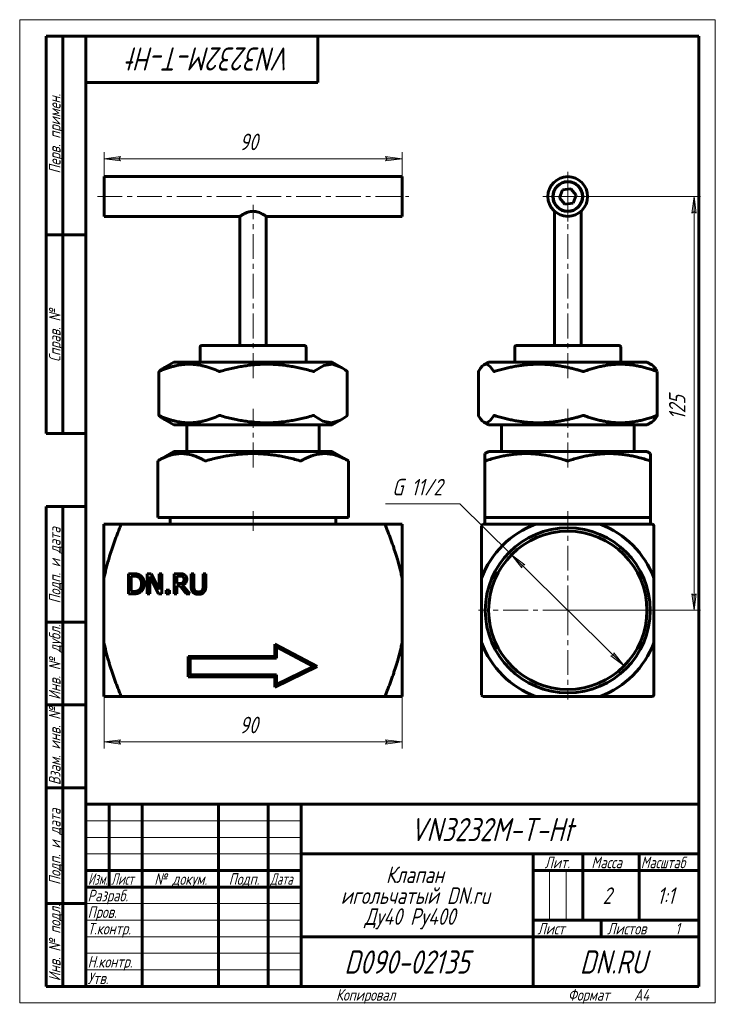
# Model space of a CAD drawing. Header units: millimetres. Extents: x 0 to 210, y 0 to 297.
import ezdxf

# ---------------------------------------------------------------- set-up
doc = ezdxf.new("R2010")
doc.units = ezdxf.units.MM
for name, pattern in [('K5LT_AXLED', [12, 7.5, -1.5, 1.5, -1.5]), ('K5LT_BASIC', [0]), ('K5LT_THIN', [0])]:
    doc.linetypes.add(name, pattern=pattern)
doc.layers.add('Системный слой', color=7, linetype='Continuous')
doc.layers.add('Системный слой (1)', color=251, linetype='Continuous', true_color=0x6c6c6c)
doc.styles.add('KDIMTEXTSTYLE', font='GOST_AU.SHX', dxfattribs={"width": 0.96, "oblique": 15, "height": 5})
doc.styles.add('KTEXTSTYLE', font='GOST_AU.SHX', dxfattribs={"width": 0.96, "height": 5})
doc.dimstyles.new('KDIMSTYLE (1.00)', dxfattribs={"dimtxt": 5, "dimasz": 1, "dimexe": 2, "dimexo": 0, "dimgap": 1, "dimtad": 1, "dimtxsty": 'KDIMTEXTSTYLE', "dimsah": 1, "dimcen": 0, "dimdle": 1, "dimadec": 0, "dimazin": 0, "dimtfac": 0.667, "dimtmove": 0, "dimatfit": 3, "dimfxl": 1, "dimtvp": 1, "dimtolj": 1, "dimtzin": 0, "dimarcsym": 0})

# ---------------------------------------------------------------- blocks, each defined once
blk = doc.blocks.new('U0')
at = {"layer": 'Системный слой (1)', "color": 143, "linetype": 'K5LT_BASIC', "lineweight": 60, "true_color": 0x33acca}
for p, q in [((115.45, 249.59), (115.45, 243.59)), ((115.45, 243.59), (115.45, 237.59))]:
    blk.add_line(p, q, dxfattribs=at)
blk = doc.blocks.new('U1')
at = {"layer": 'Системный слой (1)', "color": 143, "linetype": 'K5LT_BASIC', "lineweight": 60, "true_color": 0x33acca}
for p, q in [((25.45, 237.59), (66.45, 237.59)), ((74.45, 237.59), (115.45, 237.59))]:
    blk.add_line(p, q, dxfattribs=at)
blk = doc.blocks.new('U2')
at = {"layer": 'Системный слой (1)', "color": 143, "linetype": 'K5LT_BASIC', "lineweight": 60, "true_color": 0x33acca}
for p, q in [((42.04, 177.42), (42.04, 177.43)), ((42.04, 177.43), (42.05, 177.43)), ((42.05, 177.41), (42.04, 177.42)), ((42.05, 177.43), (42.05, 177.43)), ((42.05, 177.43), (42.05, 177.43)), ((42.05, 177.43), (42.05, 177.43)), ((42.05, 177.43), (42.06, 177.43)), ((42.07, 177.39), (42.05, 177.41)), ((42.05, 177.41), (42.05, 177.41)), ((42.05, 177.41), (42.05, 177.41)), ((42.05, 177.41), (42.05, 177.41)), ((42.05, 177.41), (42.05, 177.41)), ((42.05, 177.41), (42.05, 177.41)), ((42.06, 177.43), (42.07, 177.43)), ((42.07, 177.43), (42.11, 177.41)), ((42.11, 177.41), (42.12, 177.41)), ((42.12, 177.41), (42.12, 177.41)), ((42.12, 177.41), (42.12, 177.41)), ((42.12, 177.41), (42.13, 177.4)), ((42.13, 177.4), (42.14, 177.4)), ((42.14, 177.4), (42.15, 177.39))]:
    blk.add_line(p, q, dxfattribs=at)
blk = doc.blocks.new('U3')
at = {"layer": 'Системный слой (1)', "color": 143, "linetype": 'K5LT_BASIC', "lineweight": 60, "true_color": 0x33acca}
for p, q in [((25.45, 243.59), (25.45, 249.59)), ((25.45, 237.59), (25.45, 243.59))]:
    blk.add_line(p, q, dxfattribs=at)
blk = doc.blocks.new('U4')
at = {"layer": 'Системный слой (1)', "color": 143, "linetype": 'K5LT_BASIC', "lineweight": 60, "true_color": 0x33acca}
for p, q in [((88.9, 190.79), (88.88, 190.78)), ((91.82, 192.55), (88.9, 190.79)), ((94.45, 192.9), (91.82, 192.55)), ((97.15, 191.95), (94.45, 192.9)), ((97.69, 191.62), (97.15, 191.95)), ((98.24, 191.23), (97.69, 191.62)), ((98.82, 190.78), (98.24, 191.23))]:
    blk.add_line(p, q, dxfattribs=at)
blk = doc.blocks.new('U5')
at = {"layer": 'Системный слой (1)', "color": 143, "linetype": 'K5LT_BASIC', "lineweight": 60, "true_color": 0x33acca}
for p, q in [((42.04, 190.76), (42.05, 190.77)), ((42.04, 190.75), (42.04, 190.76)), ((42.05, 190.75), (42.04, 190.75)), ((42.04, 190.75), (42.04, 190.75)), ((42.04, 190.75), (42.04, 190.75)), ((42.04, 190.75), (42.04, 190.75)), ((42.05, 190.77), (42.05, 190.77)), ((42.05, 190.77), (42.06, 190.77)), ((42.08, 190.75), (42.05, 190.75)), ((42.05, 190.75), (42.05, 190.75)), ((42.05, 190.75), (42.05, 190.75)), ((42.06, 190.77), (42.07, 190.78)), ((42.06, 190.77), (42.06, 190.77)), ((42.06, 190.77), (42.06, 190.77)), ((42.07, 190.78), (42.07, 190.78)), ((42.1, 190.76), (42.08, 190.75)), ((42.11, 190.76), (42.1, 190.76)), ((42.12, 190.77), (42.11, 190.77)), ((42.11, 190.77), (42.11, 190.76)), ((42.15, 190.78), (42.12, 190.77)), ((42.12, 190.77), (42.12, 190.77))]:
    blk.add_line(p, q, dxfattribs=at)
blk = doc.blocks.new('U6')
at = {"layer": 'Системный слой (1)', "color": 143, "linetype": 'K5LT_BASIC', "lineweight": 60, "true_color": 0x33acca}
for p, q in [((88.88, 177.39), (91.49, 175.76)), ((91.49, 175.76), (94.13, 175.25)), ((94.13, 175.25), (96.82, 176.04)), ((96.82, 176.04), (97.15, 176.23)), ((97.15, 176.23), (97.69, 176.56)), ((97.69, 176.56), (98.24, 176.95)), ((98.24, 176.95), (98.82, 177.39))]:
    blk.add_line(p, q, dxfattribs=at)
blk = doc.blocks.new('D0')
at = {"layer": 'Системный слой (1)'}
for points in [[(29.95, 254.99), (30.45, 255.65), (25.45, 254.99), (30.45, 254.33)], [(115.45, 254.99), (110.45, 255.65), (110.95, 254.99), (110.45, 254.33)]]:
    blk.add_hatch(color=7, dxfattribs=at).paths.add_polyline_path(points)
at = {"layer": 'Системный слой (1)', "color": 7, "linetype": 'K5LT_THIN', "lineweight": 18, "true_color": 0xffffff}
for p, q in [((25.45, 244.59), (25.45, 256.99)), ((115.45, 244.59), (115.45, 256.99)), ((25.45, 254.99), (30.45, 255.65)), ((30.45, 254.33), (25.45, 254.99)), ((30.45, 255.65), (29.95, 254.99)), ((29.95, 254.99), (30.45, 254.33)), ((110.95, 254.99), (110.45, 255.65)), ((110.45, 255.65), (115.45, 254.99)), ((115.45, 254.99), (110.45, 254.33)), ((110.45, 254.33), (110.95, 254.99))]:
    blk.add_line(p, q, dxfattribs=at)
blk.add_wipeout([(66.36, 255.99), (66.36, 263.37), (74.21, 263.37), (74.21, 255.99)]).dxf.layer = 'Системный слой (1)'
blk.add_line((25.45, 254.99), (115.45, 254.99), dxfattribs=at)
at = {"layer": 'Системный слой (1)', "color": 7, "insert": (66.36, 262.58), "char_height": 5, "attachment_point": 1, "style": 'KTEXTSTYLE'}
blk.add_mtext('\\H5.0;\\W1.000;\\Q15;\\Q15;\\W0.965;90', dxfattribs=at)
blk = doc.blocks.new('KDIMARROW_01')
at = {"layer": 'Системный слой'}
blk.add_hatch(color=0, dxfattribs=at).paths.add_polyline_path([(0, 0), (-5, 0.66), (-4.5, 0), (-5, -0.66)])
at = {"layer": 'Системный слой', "color": 0, "linetype": 'K5LT_THIN', "lineweight": 18}
for p, q in [((-4.5, 0), (-5, 0.66)), ((-5, 0.66), (0, 0)), ((0, 0), (-5, -0.66)), ((-5, -0.66), (-4.5, 0))]:
    blk.add_line(p, q, dxfattribs=at)
at = {"layer": 'Системный слой (1)', "color": 0, "linetype": 'K5LT_THIN', "lineweight": 18}
blk.add_line((165.47, 118.59), (164.47, 118.59), dxfattribs=at)
blk = doc.blocks.new('D1')
at = {"layer": 'Системный слой (1)'}
for points in [[(25.45, 78.87), (30.45, 79.52), (29.95, 78.87), (30.45, 78.21)], [(110.45, 78.21), (115.45, 78.87), (110.45, 79.52), (110.95, 78.87)]]:
    blk.add_hatch(color=7, dxfattribs=at).paths.add_polyline_path(points)
at = {"layer": 'Системный слой (1)', "color": 7, "linetype": 'K5LT_THIN', "lineweight": 18, "true_color": 0xffffff}
for p, q in [((25.45, 92.59), (25.45, 76.87)), ((115.45, 92.59), (115.45, 76.87)), ((25.45, 78.87), (30.45, 79.52)), ((30.45, 78.21), (25.45, 78.87)), ((30.45, 79.52), (29.95, 78.87)), ((29.95, 78.87), (30.45, 78.21)), ((110.95, 78.87), (110.45, 79.52)), ((110.45, 79.52), (115.45, 78.87)), ((115.45, 78.87), (110.45, 78.21)), ((110.45, 78.21), (110.95, 78.87))]:
    blk.add_line(p, q, dxfattribs=at)
blk.add_wipeout([(66.36, 79.87), (66.36, 87.25), (74.21, 87.25), (74.21, 79.87)]).dxf.layer = 'Системный слой (1)'
blk.add_line((25.45, 78.87), (115.45, 78.87), dxfattribs=at)
at = {"layer": 'Системный слой (1)', "color": 7, "insert": (66.36, 86.45), "char_height": 5, "attachment_point": 1, "style": 'KTEXTSTYLE'}
blk.add_mtext('\\H5.0;\\W1.000;\\Q15;\\Q15;\\W0.965;90', dxfattribs=at)
blk = doc.blocks.new('U7')
at = {"layer": 'Системный слой (1)', "color": 143, "linetype": 'K5LT_BASIC', "lineweight": 60, "true_color": 0x33acca}
for p, q in [((192.28, 190.78), (192.27, 190.78)), ((192.3, 190.77), (192.28, 190.78)), ((192.31, 190.77), (192.3, 190.77)), ((192.36, 190.76), (192.31, 190.77)), ((192.31, 190.77), (192.31, 190.77)), ((192.31, 190.77), (192.31, 190.77)), ((192.4, 190.75), (192.36, 190.76)), ((192.41, 190.75), (192.4, 190.75)), ((192.42, 190.75), (192.41, 190.75)), ((192.43, 190.75), (192.42, 190.75)), ((192.42, 190.75), (192.42, 190.75)), ((192.42, 190.75), (192.42, 190.75)), ((192.45, 190.76), (192.43, 190.75)), ((192.45, 190.78), (192.45, 190.78)), ((192.45, 190.78), (192.45, 190.77)), ((192.45, 190.77), (192.45, 190.77)), ((192.45, 190.77), (192.45, 190.77)), ((192.45, 190.77), (192.45, 190.77)), ((192.45, 190.77), (192.45, 190.77)), ((192.45, 190.77), (192.45, 190.77)), ((192.45, 190.77), (192.45, 190.76))]:
    blk.add_line(p, q, dxfattribs=at)
blk = doc.blocks.new('U8')
at = {"layer": 'Системный слой (1)', "color": 143, "linetype": 'K5LT_BASIC', "lineweight": 60, "true_color": 0x33acca}
for p, q in [((141.6, 193.59), (165.47, 193.59)), ((165.47, 193.59), (189.33, 193.59))]:
    blk.add_line(p, q, dxfattribs=at)
blk = doc.blocks.new('U9')
at = {"layer": 'Системный слой (1)', "color": 143, "linetype": 'K5LT_BASIC', "lineweight": 60, "true_color": 0x33acca}
for p, q in [((165.47, 174.59), (141.6, 174.59)), ((189.33, 174.59), (165.47, 174.59))]:
    blk.add_line(p, q, dxfattribs=at)
blk = doc.blocks.new('U10')
at = {"layer": 'Системный слой (1)', "color": 143, "linetype": 'K5LT_BASIC', "lineweight": 60, "true_color": 0x33acca}
for p, q in [((141.6, 166.59), (165.47, 166.59)), ((165.47, 166.59), (189.33, 166.59))]:
    blk.add_line(p, q, dxfattribs=at)
blk = doc.blocks.new('U11')
at = {"layer": 'Системный слой (1)', "color": 143, "linetype": 'K5LT_BASIC', "lineweight": 60, "true_color": 0x33acca}
for p, q in [((138.49, 177.39), (139.07, 176.48)), ((139.07, 176.48), (139.61, 175.84)), ((139.61, 175.84), (140.12, 175.44)), ((141.07, 175.27), (142.04, 175.89)), ((142.04, 175.89), (143.12, 177.39)), ((140.12, 175.44), (141.07, 175.27))]:
    blk.add_line(p, q, dxfattribs=at)
blk = doc.blocks.new('U12')
at = {"layer": 'Системный слой (1)', "color": 143, "linetype": 'K5LT_BASIC', "lineweight": 60, "true_color": 0x33acca}
for p, q in [((139.07, 191.69), (138.49, 190.78)), ((139.61, 192.33), (139.07, 191.69)), ((140.12, 192.74), (139.61, 192.33)), ((141.07, 192.9), (140.12, 192.74)), ((142.04, 192.29), (141.07, 192.9)), ((143.12, 190.78), (142.04, 192.29))]:
    blk.add_line(p, q, dxfattribs=at)
blk = doc.blocks.new('U13')
at = {"layer": 'Системный слой (1)', "color": 143, "linetype": 'K5LT_BASIC', "lineweight": 60, "true_color": 0x33acca}
for p, q in [((192.27, 177.39), (192.32, 177.41)), ((192.32, 177.41), (192.32, 177.41)), ((192.32, 177.41), (192.32, 177.41)), ((192.32, 177.41), (192.33, 177.41)), ((192.33, 177.41), (192.34, 177.42)), ((192.34, 177.42), (192.37, 177.42)), ((192.37, 177.42), (192.41, 177.43)), ((192.41, 177.43), (192.42, 177.43)), ((192.42, 177.43), (192.42, 177.43)), ((192.42, 177.43), (192.43, 177.43)), ((192.43, 177.43), (192.43, 177.43)), ((192.43, 177.43), (192.44, 177.43)), ((192.44, 177.43), (192.45, 177.42)), ((192.45, 177.42), (192.45, 177.41)), ((192.45, 177.41), (192.45, 177.41)), ((192.45, 177.41), (192.45, 177.41)), ((192.45, 177.41), (192.45, 177.41)), ((192.45, 177.41), (192.45, 177.41)), ((192.45, 177.41), (192.45, 177.4)), ((192.45, 177.4), (192.45, 177.4)), ((192.45, 177.4), (192.45, 177.39)), ((192.45, 177.39), (192.45, 177.39))]:
    blk.add_line(p, q, dxfattribs=at)
blk = doc.blocks.new('U14')
at = {"layer": 'Системный слой (1)', "color": 30, "linetype": 'K5LT_AXLED', "lineweight": 18, "true_color": 0xff8000}
for q in [(165.47, 145.49), (138.56, 118.59), (192.37, 118.59), (165.47, 91.69)]:
    blk.add_line((165.47, 118.59), q, dxfattribs=at)
blk = doc.blocks.new('U15')
at = {"layer": 'Системный слой (1)', "color": 30, "linetype": 'K5LT_AXLED', "lineweight": 18, "true_color": 0xff8000}
for q in [(165.47, 251.59), (157.47, 243.59), (173.47, 243.59), (165.47, 235.59)]:
    blk.add_line((165.47, 243.59), q, dxfattribs=at)
blk = doc.blocks.new('D2')
at = {"layer": 'Системный слой (1)'}
for points in [[(204.24, 238.59), (203.58, 243.59), (202.93, 238.59), (203.58, 239.09)], [(203.58, 118.59), (204.24, 123.59), (203.58, 123.09), (202.93, 123.59)]]:
    blk.add_hatch(color=7, dxfattribs=at).paths.add_polyline_path(points)
at = {"layer": 'Системный слой (1)', "color": 7, "linetype": 'K5LT_THIN', "lineweight": 18, "true_color": 0xffffff}
for p, q in [((165.47, 243.59), (205.58, 243.59)), ((202.93, 238.59), (203.58, 243.59)), ((203.58, 243.59), (204.24, 238.59)), ((203.58, 239.09), (202.93, 238.59)), ((204.24, 238.59), (203.58, 239.09)), ((203.58, 118.59), (202.93, 123.59)), ((202.93, 123.59), (203.58, 123.09)), ((203.58, 123.09), (204.24, 123.59)), ((204.24, 123.59), (203.58, 118.59)), ((165.47, 118.59), (205.58, 118.59))]:
    blk.add_line(p, q, dxfattribs=at)
blk.add_wipeout([(202.58, 176.14), (195.2, 176.14), (195.2, 185.64), (202.58, 185.64)]).dxf.layer = 'Системный слой (1)'
blk.add_line((203.58, 118.59), (203.58, 243.59), dxfattribs=at)
at = {"layer": 'Системный слой (1)', "color": 7, "insert": (196, 176.14), "char_height": 5, "attachment_point": 1, "rotation": 90, "style": 'KTEXTSTYLE'}
blk.add_mtext('\\H5.0;\\W1.000;\\Q15;\\Q15;\\W0.965;125', dxfattribs=at)
blk = doc.blocks.new('D3')
at = {"layer": 'Системный слой (1)'}
for points in [[(152.48, 132.34), (148.46, 135.38), (151.55, 131.4), (151.66, 132.22)], [(182.48, 101.8), (179.38, 105.78), (179.27, 104.96), (178.45, 104.84)]]:
    blk.add_hatch(color=7, dxfattribs=at).paths.add_polyline_path(points)
at = {"layer": 'Системный слой (1)', "color": 7, "linetype": 'K5LT_THIN', "lineweight": 18, "true_color": 0xffffff}
for p, q in [((148.46, 135.38), (132.92, 150.71)), ((148.46, 135.38), (152.48, 132.34)), ((151.55, 131.4), (148.46, 135.38)), ((182.48, 101.8), (148.46, 135.38)), ((151.66, 132.22), (151.55, 131.4)), ((152.48, 132.34), (151.66, 132.22)), ((178.45, 104.84), (179.27, 104.96)), ((182.48, 101.8), (178.45, 104.84)), ((179.27, 104.96), (179.38, 105.78)), ((179.38, 105.78), (182.48, 101.8))]:
    blk.add_line(p, q, dxfattribs=at)
blk.add_wipeout([(112.44, 151.71), (112.44, 159.1), (130.19, 159.1), (130.19, 151.71)]).dxf.layer = 'Системный слой (1)'
blk.add_line((132.92, 150.71), (110.44, 150.71), dxfattribs=at)
at = {"layer": 'Системный слой (1)', "color": 7, "insert": (112.44, 158.3), "char_height": 5, "attachment_point": 1, "style": 'KTEXTSTYLE'}
blk.add_mtext('\\H5.0;\\W1.000;\\Q15;\\Q15;\\W0.965;G 11/2', dxfattribs=at)
blk = doc.blocks.new('U16')
at = {"color": 7, "linetype": 'K5LT_THIN', "lineweight": 18, "true_color": 0xffffff}
for p, q in [((0, 0), (0, 297)), ((0, 297), (210, 297)), ((210, 297), (210, 0)), ((20, 55), (85, 55)), ((20, 50), (85, 50)), ((20, 45), (85, 45)), ((159.96, 25), (159.96, 40)), ((164.98, 25), (164.98, 40)), ((20, 30), (85, 30)), ((20, 25), (85, 25)), ((20, 20), (85, 20)), ((20, 15), (85, 15)), ((20, 10), (85, 10)), ((210, 0), (0, 0))]:
    blk.add_line(p, q, dxfattribs=at)
at = {"color": 143, "linetype": 'K5LT_BASIC', "lineweight": 60, "true_color": 0x33acca}
for p, q in [((8, 172), (8, 292)), ((20, 292), (8, 292)), ((13, 172), (13, 292)), ((20, 5), (20, 292)), ((20, 292), (205, 292)), ((90, 292), (90, 278)), ((205, 292), (205, 5)), ((90, 278), (20, 278)), ((20, 232), (8, 232)), ((20, 172), (8, 172)), ((8, 5), (8, 150)), ((20, 150), (8, 150)), ((13, 5), (13, 150)), ((20, 115), (8, 115)), ((20, 90), (8, 90)), ((20, 65), (8, 65)), ((20, 60), (205, 60)), ((20, 5), (20, 60)), ((27, 35), (27, 60)), ((37, 5), (37, 60)), ((60, 5), (60, 60)), ((75, 5), (75, 60)), ((85, 5), (85, 60)), ((85, 45), (205, 45)), ((155, 5), (155, 45)), ((170, 25), (170, 45)), ((187, 25), (187, 45)), ((20, 40), (85, 40)), ((155, 40), (170, 40)), ((170, 40), (205, 40)), ((20, 35), (85, 35)), ((20, 30), (8, 30)), ((155, 25), (205, 25)), ((175.57, 20), (175.57, 25)), ((85, 20), (155, 20)), ((155, 20), (205, 20)), ((20, 5), (8, 5)), ((205, 5), (20, 5))]:
    blk.add_line(p, q, dxfattribs=at)
at = {"color": 7, "attachment_point": 1, "style": 'KTEXTSTYLE'}
for s, insert, char_height, rotation in [('\\H5.0;\\W1.000;\\Q15;\\Q15;\\W0.965;\\H7.00;VN3232M-T-Ht', (82.11, 281.64), 7, 180), ('\\H5.0;\\W1.000;\\Q15;\\Q15;\\W0.965;\\H3.50;Перв. примен.', (8.82, 250.52), 3.5, 90), ('\\H5.0;\\W1.000;\\Q15;\\Q15;\\W0.965;\\H3.50;Справ. №', (8.82, 193.63), 3.5, 90), ('\\H5.0;\\W1.000;\\Q15;\\Q15;\\W0.965;\\H3.50;Подп. и дата', (8.82, 120.66), 3.5, 90), ('\\H5.0;\\W1.000;\\Q15;\\Q15;\\W0.965;\\H3.50;Инв. № дубл.', (8.82, 91.57), 3.5, 90), ('\\H5.0;\\W1.000;\\Q15;\\Q15;\\W0.965;\\H3.50;Взам. инв. №', (8.82, 65.8), 3.5, 90), ('\\H5.0;\\W1.000;\\Q15;\\Q15;\\W0.965;\\H3.50;Подп. и дата', (8.82, 35.66), 3.5, 90), ('\\H5.0;\\W1.000;\\Q15;\\Q15;\\W0.965;\\H3.50;Инв. № подл.', (8.82, 6.57), 3.5, 90)]:
    blk.add_mtext(s, dxfattribs=dict(at, insert=insert, char_height=char_height, rotation=rotation))
for s, insert, char_height in [('\\H5.0;\\W1.000;\\Q15;\\Q15;\\W0.965;\\H7.00;VN3232M-T-Ht', (117.89, 55.86), 7), ('\\H5.0;\\W1.000;\\Q15;\\Q15;\\W0.965;\\H3.50;Лит.', (158.47, 44.18), 3.5), ('\\H5.0;\\W1.000;\\Q15;\\Q15;\\W0.965;\\H3.50;Масса', (172.58, 44.18), 3.5), ('\\H5.0;\\W1.000;\\Q15;\\Q15;\\W0.930;\\H3.50;Масштаб', (187.52, 44.18), 3.5), ('\\H5.0;\\W1.000;\\Q15;\\Q15;\\W0.784;\\H3.50;Изм.', (20.62, 39.18), 3.5), ('\\H5.0;\\W1.000;\\Q15;\\Q15;\\W0.799;\\H3.50;Лист', (27.61, 39.18), 3.5), ('\\H5.0;\\W1.000;\\Q15;\\Q15;\\W0.965;\\H3.50;№ докум.', (40.63, 39.18), 3.5), ('\\H5.0;\\W1.000;\\Q15;\\Q15;\\W0.965;\\H3.50;Подп.', (63.1, 39.18), 3.5), ('\\H5.0;\\W1.000;\\Q15;\\Q15;\\W0.799;\\H3.50;Дата', (75.61, 39.18), 3.5), ('\\H5.0;\\W1.000;\\Q15;\\Q15;\\W0.965;Клапан', (110.56, 41.21), 5), ('\\H5.0;\\W1.000;\\Q15;\\Q15;\\W0.965;\\H3.50;Разраб.', (20.5, 34.18), 3.5), ('\\H5.0;\\W1.000;\\Q15;\\Q15;\\W0.965;игольчатый DN.ru', (96.93, 34.9), 5), ('\\H5.0;\\W1.000;\\Q15;\\Q15;\\W0.965;2', (176, 34.9), 5), ('\\H5.0;\\W1.000;\\Q15;\\Q15;\\W0.965;{\\c16737820;1:1}', (192.44, 34.9), 5), ('\\H5.0;\\W1.000;\\Q15;\\Q15;\\W0.965;\\H3.50;Пров.', (20.5, 29.18), 3.5), ('\\H5.0;\\W1.000;\\Q15;\\Q15;\\W0.965;Ду40 Ру400', (104.07, 28.59), 5), ('\\H5.0;\\W1.000;\\Q15;\\Q15;\\W0.965;\\H3.50;Т.контр.', (20.5, 24.18), 3.5), ('\\H5.0;\\W1.000;\\Q15;\\Q15;\\W0.965;\\H3.50;Лист', (156.32, 24.18), 3.5), ('\\H5.0;\\W1.000;\\Q15;\\Q15;\\W0.965;\\H3.50;Листов', (177.36, 24.18), 3.5), ('\\H5.0;\\W1.000;\\Q15;\\Q15;\\W0.965;\\H3.50;1', (197.91, 24.18), 3.5), ('\\H5.0;\\W1.000;\\Q15;\\Q15;\\W0.965;\\H7.00;D090-02135', (97.98, 15.86), 7), ('\\H5.0;\\W1.000;\\Q15;\\Q15;\\W0.965;\\H7.00;DN.RU', (169.1, 15.86), 7), ('\\H5.0;\\W1.000;\\Q15;\\Q15;\\W0.965;\\H3.50;Н.контр.', (20.5, 14.18), 3.5), ('\\H5.0;\\W1.000;\\Q15;\\Q15;\\W0.965;\\H3.50;Утв.', (20.5, 9.18), 3.5), ('\\H5.0;\\W1.000;\\Q15;\\Q15;\\W0.965;\\H3.50;Копировал', (95.5, 4.18), 3.5), ('\\H5.0;\\W1.000;\\Q15;\\Q15;\\W0.965;\\H3.50;Формат', (165.5, 4.18), 3.5), ('\\H5.0;\\W1.000;\\Q15;\\Q15;\\W0.965;\\H3.50;A4', (185.5, 4.18), 3.5)]:
    blk.add_mtext(s, dxfattribs=dict(at, insert=insert, char_height=char_height))

msp = doc.modelspace()

# ---------------------------------------------------------------- linework, layer by layer
at = {"layer": 'Системный слой (1)', "color": 143, "linetype": 'K5LT_BASIC', "lineweight": 60, "true_color": 0x33acca}
for p, q in [((25.447, 249.589), (115.447, 249.589)), ((162.965, 243.198), (163.877, 245.559)), ((163.877, 245.559), (166.378, 245.949)), ((166.378, 245.949), (167.966, 243.979)), ((167.966, 243.979), (167.054, 241.618)), ((164.553, 241.228), (162.965, 243.198)), ((167.054, 241.618), (164.553, 241.228)), ((161.466, 198.589), (161.466, 239.117)), ((169.466, 198.589), (169.466, 239.117)), ((66.447, 198.589), (66.447, 237.589)), ((74.447, 198.589), (74.447, 237.589)), ((54.447, 193.589), (54.447, 198.089)), ((85.947, 198.589), (54.947, 198.589)), ((86.447, 193.589), (86.447, 198.089)), ((149.466, 193.589), (149.466, 198.089)), ((180.966, 198.589), (149.966, 198.589)), ((181.466, 193.589), (181.466, 198.089)), ((46.58, 193.589), (43.745, 191.952)), ((46.58, 193.589), (94.315, 193.589)), ((94.315, 193.589), (97.15, 191.952)), ((141.598, 193.589), (140.123, 192.737)), ((189.333, 193.589), (190.808, 192.737)), ((42.04, 177.427), (42.04, 190.75)), ((98.855, 177.427), (98.855, 190.75)), ((138.479, 177.413), (138.479, 190.765)), ((192.452, 177.413), (192.452, 190.765)), ((46.58, 174.589), (43.745, 176.225)), ((94.315, 174.589), (97.15, 176.225)), ((94.315, 174.589), (46.58, 174.589)), ((50.447, 166.589), (50.447, 174.589)), ((90.447, 166.589), (90.447, 174.589)), ((141.598, 174.589), (140.123, 175.44)), ((145.466, 166.589), (145.466, 174.589)), ((185.466, 166.589), (185.466, 174.589)), ((189.333, 174.589), (190.808, 175.44)), ((46.58, 166.589), (41.657, 163.747)), ((46.58, 166.589), (94.315, 166.589)), ((94.315, 166.589), (99.238, 163.747)), ((141.598, 166.589), (140.466, 165.935)), ((189.333, 166.589), (190.466, 165.935)), ((41.724, 163.785), (41.657, 163.747)), ((41.657, 146.589), (41.657, 163.747)), ((99.238, 163.747), (99.171, 163.785)), ((99.238, 146.589), (99.238, 163.747)), ((140.466, 163.785), (140.466, 165.935)), ((140.466, 163.785), (140.466, 146.589)), ((190.466, 165.935), (190.466, 163.785)), ((190.466, 146.589), (190.466, 163.785)), ((41.657, 146.589), (41.724, 146.589)), ((41.724, 146.589), (48.797, 146.589)), ((45.447, 144.589), (45.447, 146.589)), ((48.797, 146.589), (55.869, 146.589)), ((55.869, 146.589), (56.302, 146.589)), ((56.302, 146.589), (70.447, 146.589)), ((70.447, 146.589), (84.592, 146.589)), ((84.592, 146.589), (85.025, 146.589)), ((85.025, 146.589), (92.098, 146.589)), ((92.098, 146.589), (99.171, 146.589)), ((95.447, 144.589), (95.447, 146.589)), ((99.171, 146.589), (99.238, 146.589)), ((140.466, 144.589), (140.466, 146.589)), ((140.466, 146.589), (140.716, 146.589)), ((140.716, 146.589), (152.966, 146.589)), ((152.966, 146.589), (165.216, 146.589)), ((165.216, 146.589), (165.716, 146.589)), ((165.716, 146.589), (177.966, 146.589)), ((177.966, 146.589), (190.216, 146.589)), ((190.216, 146.589), (190.466, 146.589)), ((190.466, 144.589), (190.466, 146.589)), ((25.447, 128.343), (25.447, 144.589)), ((25.447, 144.589), (30.44, 144.589)), ((110.454, 144.589), (30.44, 144.589)), ((110.454, 144.589), (115.447, 144.589)), ((115.447, 144.589), (115.447, 128.343)), ((139.466, 128.343), (139.466, 144.089)), ((139.966, 144.589), (155.711, 144.589)), ((155.711, 144.589), (175.22, 144.589)), ((175.22, 144.589), (190.966, 144.589)), ((191.466, 144.089), (191.466, 128.343)), ((25.447, 128.343), (25.447, 108.834)), ((32.804, 123.562), (32.804, 129.662)), ((32.804, 129.662), (34.193, 129.662)), ((34.233, 128.96), (33.615, 128.96)), ((33.615, 128.96), (33.615, 124.264)), ((38.494, 123.562), (38.494, 129.662)), ((38.494, 129.662), (39.646, 129.662)), ((41.949, 123.562), (39.25, 128.821)), ((39.25, 128.821), (39.25, 123.562)), ((39.646, 129.662), (42.102, 124.832)), ((42.102, 129.662), (42.859, 129.662)), ((42.102, 124.832), (42.102, 129.662)), ((42.859, 129.662), (42.859, 123.562)), ((46.635, 123.562), (46.635, 129.662)), ((46.635, 129.662), (48.207, 129.662)), ((48.252, 128.96), (47.446, 128.96)), ((47.446, 128.96), (47.446, 126.666)), ((51.767, 125.855), (51.767, 129.662)), ((51.767, 129.662), (52.577, 129.662)), ((52.577, 129.662), (52.577, 125.855)), ((55.37, 129.662), (56.181, 129.662)), ((55.37, 125.836), (55.37, 129.662)), ((56.181, 129.662), (56.181, 125.855)), ((115.447, 128.343), (115.447, 108.834)), ((139.466, 108.834), (139.466, 128.343)), ((191.466, 128.343), (191.466, 108.834)), ((47.446, 126.666), (48.158, 126.666)), ((48.375, 125.989), (47.446, 125.989)), ((47.446, 125.989), (47.446, 123.562)), ((50.303, 123.562), (48.375, 125.989)), ((49.186, 126.216), (51.356, 123.562)), ((34.208, 123.562), (32.804, 123.562)), ((33.615, 124.264), (34.233, 124.264)), ((39.25, 123.562), (38.494, 123.562)), ((42.859, 123.562), (41.949, 123.562)), ((44.253, 123.562), (44.253, 124.728)), ((44.253, 124.728), (45.232, 124.728)), ((45.232, 123.562), (44.253, 123.562)), ((45.232, 124.728), (45.232, 123.562)), ((47.446, 123.562), (46.635, 123.562)), ((51.356, 123.562), (50.303, 123.562)), ((25.447, 92.589), (25.447, 108.834)), ((77.009, 104.629), (77.009, 108.408)), ((77.009, 108.408), (89.835, 101.656)), ((77.532, 107.543), (77.532, 104.107)), ((88.681, 101.673), (77.532, 107.543)), ((115.447, 108.834), (115.447, 92.589)), ((139.466, 93.089), (139.466, 108.834)), ((191.466, 108.834), (191.466, 93.089)), ((50.894, 104.629), (77.009, 104.629)), ((50.894, 98.536), (50.894, 104.629)), ((77.532, 104.107), (51.417, 104.107)), ((51.417, 104.107), (51.417, 99.058)), ((89.835, 101.656), (77.009, 95.386)), ((77.532, 96.223), (88.681, 101.673)), ((77.009, 98.536), (50.894, 98.536)), ((51.417, 99.058), (77.532, 99.058)), ((77.009, 95.386), (77.009, 98.536)), ((77.532, 99.058), (77.532, 96.223)), ((30.44, 92.589), (25.447, 92.589)), ((30.44, 92.589), (110.454, 92.589)), ((115.447, 92.589), (110.454, 92.589)), ((155.711, 92.589), (139.966, 92.589)), ((175.22, 92.589), (155.711, 92.589)), ((190.966, 92.589), (175.22, 92.589))]:
    msp.add_line(p, q, dxfattribs=at)
at = {"layer": 'Системный слой (1)', "color": 30, "linetype": 'K5LT_AXLED', "lineweight": 18, "true_color": 0xff8000}
for p, q in [((70.447, 188.747), (70.447, 241.117)), ((165.466, 188.747), (165.466, 241.117)), ((70.447, 161.747), (70.447, 179.431)), ((165.466, 161.747), (165.466, 179.431)), ((70.447, 142.589), (70.447, 148.589)), ((165.466, 142.589), (165.466, 148.589))]:
    msp.add_line(p, q, dxfattribs=at)
at = {"layer": 'Системный слой (1)', "color": 143, "linetype": 'K5LT_BASIC', "lineweight": 60, "true_color": 0x33acca}
for centre, radius in [((165.466, 243.589), 6), ((165.466, 243.589), 4.533), ((165.466, 243.589), 4.433), ((165.466, 118.589), 24.901), ((165.466, 118.589), 23.901)]:
    msp.add_circle(centre, radius, dxfattribs=at)
for centre, radius, start, end in [((54.947, 198.089), 0.5, 90, 180), ((85.947, 198.089), 0.5, 0, 90), ((149.966, 198.089), 0.5, 90, 180), ((180.966, 198.089), 0.5, 0, 90), ((165.466, 118.589), 27.77, 110.56452, 159.43548), ((139.966, 144.089), 0.5, 90, 180), ((165.466, 118.589), 27.77, 20.56452, 69.43548), ((190.966, 144.089), 0.5, 0, 90), ((165.466, 118.589), 27.77, 200.56452, 249.43548), ((165.466, 118.589), 27.77, 290.56452, 339.43548), ((139.966, 93.089), 0.5, 180, 270), ((190.966, 93.089), 0.5, 270, 0)]:
    msp.add_arc(centre, radius, start, end, dxfattribs=at)
for points, knots in [([(70.447, 239.117), (69.921, 239.117), (69.381, 239.014), (68.405, 238.694), (67.967, 238.483), (67.275, 238.113), (66.969, 237.925), (66.555, 237.662), (66.447, 237.589), (66.447, 237.589)], [0, 0, 0, 0, 0.15781094, 0.15781094, 0.31562188, 0.31562188, 0.47169668, 0.47169668, 0.62777149, 0.62777149, 0.62777149, 0.62777149]), ([(74.447, 237.589), (74.447, 237.589), (74.34, 237.662), (73.926, 237.925), (73.62, 238.113), (72.928, 238.483), (72.49, 238.694), (71.514, 239.014), (70.973, 239.117), (70.447, 239.117)], [1.88332046, 1.88332046, 1.88332046, 1.88332046, 2.03938926, 2.03938926, 2.19546406, 2.19546406, 2.353275, 2.353275, 2.51108594, 2.51108594, 2.51108594, 2.51108594]), ([(60.59, 190.785), (60.571, 190.779), (60.551, 190.774), (60.463, 190.754), (60.394, 190.747), (60.271, 190.747), (60.211, 190.754), (60.148, 190.774), (60.134, 190.779), (60.122, 190.785)], [0.217372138, 0.217372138, 0.217372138, 0.217372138, 0.223209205, 0.223209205, 0.242908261, 0.242908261, 0.262607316, 0.262607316, 0.268444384, 0.268444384, 0.268444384, 0.268444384]), ([(88.884, 190.785), (88.877, 190.779), (88.869, 190.774), (88.829, 190.754), (88.784, 190.747), (88.683, 190.747), (88.621, 190.754), (88.537, 190.774), (88.517, 190.779), (88.498, 190.785)], [0.217372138, 0.217372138, 0.217372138, 0.217372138, 0.223209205, 0.223209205, 0.242908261, 0.242908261, 0.262607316, 0.262607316, 0.268444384, 0.268444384, 0.268444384, 0.268444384]), ([(98.855, 190.75), (98.855, 190.754), (98.85, 190.761), (98.836, 190.774), (98.83, 190.779), (98.823, 190.785)], [0.251002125, 0.251002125, 0.251002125, 0.251002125, 0.262607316, 0.262607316, 0.268444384, 0.268444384, 0.268444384, 0.268444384]), ([(138.486, 190.785), (138.482, 190.779), (138.48, 190.774), (138.479, 190.768), (138.479, 190.766), (138.479, 190.765)], [0.2173721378, 0.2173721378, 0.2173721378, 0.2173721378, 0.2232092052, 0.2232092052, 0.2254098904, 0.2254098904, 0.2254098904, 0.2254098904]), ([(143.439, 190.785), (143.421, 190.779), (143.402, 190.774), (143.325, 190.754), (143.27, 190.747), (143.187, 190.747), (143.154, 190.754), (143.129, 190.774), (143.125, 190.779), (143.121, 190.785)], [0.217372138, 0.217372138, 0.217372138, 0.217372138, 0.223209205, 0.223209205, 0.242908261, 0.242908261, 0.262607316, 0.262607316, 0.268444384, 0.268444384, 0.268444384, 0.268444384]), ([(170.419, 190.785), (170.404, 190.779), (170.388, 190.774), (170.314, 190.754), (170.248, 190.747), (170.119, 190.747), (170.048, 190.754), (169.963, 190.774), (169.944, 190.779), (169.926, 190.785)], [0.217372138, 0.217372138, 0.217372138, 0.217372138, 0.223209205, 0.223209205, 0.242908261, 0.242908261, 0.262607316, 0.262607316, 0.268444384, 0.268444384, 0.268444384, 0.268444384]), ([(60.122, 177.393), (60.134, 177.398), (60.148, 177.403), (60.211, 177.423), (60.271, 177.431), (60.394, 177.431), (60.463, 177.423), (60.551, 177.403), (60.571, 177.398), (60.59, 177.393)], [0.056678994, 0.056678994, 0.056678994, 0.056678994, 0.062516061, 0.062516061, 0.082215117, 0.082215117, 0.101914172, 0.101914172, 0.10775124, 0.10775124, 0.10775124, 0.10775124]), ([(88.498, 177.393), (88.517, 177.398), (88.537, 177.403), (88.621, 177.423), (88.683, 177.431), (88.784, 177.431), (88.829, 177.423), (88.869, 177.403), (88.877, 177.398), (88.884, 177.393)], [0.056678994, 0.056678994, 0.056678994, 0.056678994, 0.062516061, 0.062516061, 0.082215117, 0.082215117, 0.101914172, 0.101914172, 0.10775124, 0.10775124, 0.10775124, 0.10775124]), ([(98.823, 177.393), (98.83, 177.398), (98.836, 177.403), (98.85, 177.417), (98.855, 177.423), (98.855, 177.427)], [0.056678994, 0.056678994, 0.056678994, 0.056678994, 0.062516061, 0.062516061, 0.074121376, 0.074121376, 0.074121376, 0.074121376]), ([(138.479, 177.413), (138.479, 177.411), (138.479, 177.41), (138.48, 177.403), (138.482, 177.398), (138.486, 177.393)], [0.0997136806, 0.0997136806, 0.0997136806, 0.0997136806, 0.1019141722, 0.1019141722, 0.1077512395, 0.1077512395, 0.1077512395, 0.1077512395]), ([(143.121, 177.393), (143.125, 177.398), (143.129, 177.403), (143.154, 177.423), (143.187, 177.431), (143.27, 177.431), (143.325, 177.423), (143.402, 177.403), (143.421, 177.398), (143.439, 177.393)], [0.056678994, 0.056678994, 0.056678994, 0.056678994, 0.062516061, 0.062516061, 0.082215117, 0.082215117, 0.101914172, 0.101914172, 0.10775124, 0.10775124, 0.10775124, 0.10775124]), ([(169.926, 177.393), (169.944, 177.398), (169.963, 177.403), (170.048, 177.423), (170.119, 177.431), (170.248, 177.431), (170.314, 177.423), (170.388, 177.403), (170.404, 177.398), (170.419, 177.393)], [0.056678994, 0.056678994, 0.056678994, 0.056678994, 0.062516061, 0.062516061, 0.082215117, 0.082215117, 0.101914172, 0.101914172, 0.10775124, 0.10775124, 0.10775124, 0.10775124]), ([(56.302, 163.785), (56.283, 163.779), (56.263, 163.774), (56.176, 163.754), (56.109, 163.747), (55.995, 163.747), (55.943, 163.754), (55.89, 163.774), (55.879, 163.779), (55.869, 163.785)], [0.217372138, 0.217372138, 0.217372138, 0.217372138, 0.223209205, 0.223209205, 0.242908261, 0.242908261, 0.262607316, 0.262607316, 0.268444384, 0.268444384, 0.268444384, 0.268444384]), ([(85.025, 163.785), (85.016, 163.779), (85.005, 163.774), (84.952, 163.754), (84.899, 163.747), (84.786, 163.747), (84.719, 163.754), (84.632, 163.774), (84.612, 163.779), (84.592, 163.785)], [0.217372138, 0.217372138, 0.217372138, 0.217372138, 0.223209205, 0.223209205, 0.242908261, 0.242908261, 0.262607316, 0.262607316, 0.268444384, 0.268444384, 0.268444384, 0.268444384]), ([(140.716, 163.785), (140.699, 163.779), (140.682, 163.774), (140.612, 163.754), (140.565, 163.747), (140.5, 163.747), (140.477, 163.754), (140.467, 163.774), (140.466, 163.779), (140.466, 163.785)], [0.217372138, 0.217372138, 0.217372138, 0.217372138, 0.223209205, 0.223209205, 0.242908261, 0.242908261, 0.262607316, 0.262607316, 0.268444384, 0.268444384, 0.268444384, 0.268444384]), ([(165.466, 163.747), (165.4, 163.747), (165.331, 163.754), (165.251, 163.774), (165.233, 163.779), (165.216, 163.785)], [0.242908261, 0.242908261, 0.242908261, 0.242908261, 0.262607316, 0.262607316, 0.268444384, 0.268444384, 0.268444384, 0.268444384]), ([(165.716, 163.785), (165.699, 163.779), (165.681, 163.774), (165.6, 163.754), (165.531, 163.747), (165.466, 163.747)], [0.217372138, 0.217372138, 0.217372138, 0.217372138, 0.223209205, 0.223209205, 0.242908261, 0.242908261, 0.242908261, 0.242908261]), ([(190.466, 163.785), (190.466, 163.779), (190.464, 163.774), (190.454, 163.754), (190.432, 163.747), (190.366, 163.747), (190.319, 163.754), (190.249, 163.774), (190.233, 163.779), (190.216, 163.785)], [0.217372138, 0.217372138, 0.217372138, 0.217372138, 0.223209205, 0.223209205, 0.242908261, 0.242908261, 0.262607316, 0.262607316, 0.268444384, 0.268444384, 0.268444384, 0.268444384]), ([(30.44, 144.589), (30.465, 144.589), (30.486, 144.577), (30.516, 144.528), (30.524, 144.489), (30.524, 144.396), (30.516, 144.338), (30.486, 144.214), (30.465, 144.148), (30.44, 144.089)], [0.043086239, 0.043086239, 0.043086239, 0.043086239, 0.062363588, 0.062363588, 0.082014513, 0.082014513, 0.101665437, 0.101665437, 0.120942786, 0.120942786, 0.120942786, 0.120942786]), ([(110.454, 144.089), (110.43, 144.148), (110.408, 144.214), (110.379, 144.338), (110.371, 144.396), (110.371, 144.489), (110.379, 144.528), (110.408, 144.577), (110.43, 144.589), (110.454, 144.589)], [0.204179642, 0.204179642, 0.204179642, 0.204179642, 0.223456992, 0.223456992, 0.243107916, 0.243107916, 0.26275884, 0.26275884, 0.28203619, 0.28203619, 0.28203619, 0.28203619]), ([(30.44, 93.089), (30.465, 93.029), (30.486, 92.964), (30.516, 92.84), (30.524, 92.781), (30.524, 92.689), (30.516, 92.65), (30.486, 92.6), (30.465, 92.589), (30.44, 92.589)], [0.043086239, 0.043086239, 0.043086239, 0.043086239, 0.062363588, 0.062363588, 0.082014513, 0.082014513, 0.101665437, 0.101665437, 0.120942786, 0.120942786, 0.120942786, 0.120942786]), ([(110.454, 92.589), (110.43, 92.589), (110.408, 92.6), (110.379, 92.65), (110.371, 92.689), (110.371, 92.781), (110.379, 92.84), (110.408, 92.964), (110.43, 93.029), (110.454, 93.089)], [0.204179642, 0.204179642, 0.204179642, 0.204179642, 0.223456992, 0.223456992, 0.243107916, 0.243107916, 0.26275884, 0.26275884, 0.28203619, 0.28203619, 0.28203619, 0.28203619])]:
    msp.add_open_spline(points, degree=3, knots=knots, dxfattribs=at)
for points, weights in [([(42.071, 190.785), (42.939, 191.487), (43.745, 191.952)], [1.76918431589, 1.81014627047, 1.83837560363]), ([(60.122, 190.785), (51.138, 194.806), (42.153, 190.785)], [1.00266638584, 1.15203415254, 1.00266638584]), ([(88.498, 190.785), (74.544, 194.806), (60.59, 190.785)], [1.00266638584, 1.15203415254, 1.00266638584]), ([(165.466, 191.952), (154.854, 194.251), (143.439, 190.785)], [1.83837560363, 1.99177872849, 1.76918431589]), ([(169.926, 190.785), (167.614, 191.487), (165.466, 191.952)], [1.76918431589, 1.81014627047, 1.83837560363]), ([(192.27, 190.785), (181.344, 194.806), (170.419, 190.785)], [1.00266638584, 1.15203415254, 1.00266638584]), ([(190.808, 192.737), (191.576, 192.294), (192.446, 190.785)], [1.07001944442, 1.05395166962, 1.00266638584]), ([(43.745, 176.225), (42.939, 176.691), (42.071, 177.393)], [1.85697470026, 1.82845976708, 1.78708339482]), ([(42.153, 177.393), (51.138, 173.371), (60.122, 177.393)], [1.00266638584, 1.15203415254, 1.00266638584]), ([(60.59, 177.393), (74.544, 173.371), (88.498, 177.393)], [1.00266638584, 1.15203415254, 1.00266638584]), ([(143.439, 177.393), (154.854, 173.926), (165.466, 176.225)], [1.78708339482, 2.01192982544, 1.85697470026]), ([(165.466, 176.225), (167.614, 176.691), (169.926, 177.393)], [1.85697470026, 1.82845976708, 1.78708339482]), ([(170.419, 177.393), (181.344, 173.371), (192.27, 177.393)], [1.00266638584, 1.15203415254, 1.00266638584]), ([(192.446, 177.393), (191.576, 175.883), (190.808, 175.44)], [1.00266638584, 1.0539516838, 1.0700194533]), ([(55.869, 163.785), (48.797, 167.806), (41.724, 163.785)], [1.00266638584, 1.15203415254, 1.00266638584]), ([(84.592, 163.785), (70.447, 167.806), (56.302, 163.785)], [1.00266638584, 1.15203415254, 1.00266638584]), ([(99.171, 163.785), (92.098, 167.806), (85.025, 163.785)], [1.00266638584, 1.15203415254, 1.00266638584]), ([(165.216, 163.785), (152.966, 167.806), (140.716, 163.785)], [1.00266638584, 1.15203415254, 1.00266638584]), ([(190.216, 163.785), (177.966, 167.806), (165.716, 163.785)], [1.00266638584, 1.15203415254, 1.00266638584]), ([(30.44, 144.089), (26.829, 135.155), (25.447, 128.343)], [1.00170335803, 1.03239582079, 1]), ([(115.447, 128.343), (114.066, 135.155), (110.454, 144.089)], [1, 1.03239582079, 1.00170335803]), ([(25.447, 108.834), (26.829, 102.022), (30.44, 93.089)], [1, 1.03239582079, 1.00170335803]), ([(110.454, 93.089), (114.066, 102.022), (115.447, 108.834)], [1.00170335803, 1.03239582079, 1])]:
    msp.add_rational_spline(points, weights, degree=2, dxfattribs=at)
for points in [[(34.193, 129.662), (35.053, 129.662), (36.032, 129.405), (36.378, 129.177)], [(35.844, 128.594), (35.518, 128.787), (34.781, 128.96), (34.233, 128.96)], [(36.769, 126.617), (36.769, 127.319), (36.304, 128.312), (35.844, 128.594)], [(36.378, 129.177), (36.966, 128.787), (37.614, 127.497), (37.614, 126.607)], [(48.207, 129.662), (48.731, 129.662), (49.438, 129.548), (49.76, 129.34)], [(49.221, 128.752), (49.048, 128.866), (48.588, 128.96), (48.252, 128.96)], [(50.452, 128.006), (50.452, 127.338), (49.769, 126.434), (49.186, 126.216)], [(49.606, 127.942), (49.606, 128.208), (49.419, 128.619), (49.221, 128.752)], [(49.26, 126.983), (49.438, 127.151), (49.606, 127.625), (49.606, 127.942)], [(49.76, 129.34), (50.081, 129.133), (50.452, 128.485), (50.452, 128.006)], [(35.918, 124.669), (36.344, 124.956), (36.769, 125.905), (36.769, 126.617)], [(37.614, 126.607), (37.614, 125.771), (36.937, 124.427), (36.368, 124.051)], [(48.158, 126.666), (48.509, 126.666), (49.068, 126.79), (49.26, 126.983)], [(52.35, 123.997), (52.029, 124.313), (51.767, 125.203), (51.767, 125.855)], [(52.577, 125.855), (52.577, 125.43), (52.686, 124.857), (52.839, 124.625)], [(55.108, 124.625), (55.261, 124.857), (55.37, 125.425), (55.37, 125.836)], [(56.181, 125.855), (56.181, 125.218), (55.924, 124.308), (55.598, 123.997)], [(36.368, 124.051), (35.904, 123.76), (34.95, 123.562), (34.208, 123.562)], [(34.233, 124.264), (34.772, 124.264), (35.587, 124.437), (35.918, 124.669)], [(53.971, 123.433), (53.432, 123.433), (52.632, 123.715), (52.35, 123.997)], [(52.839, 124.625), (53.002, 124.377), (53.566, 124.125), (53.971, 124.125)], [(53.971, 124.125), (54.352, 124.125), (54.945, 124.377), (55.108, 124.625)], [(55.598, 123.997), (55.306, 123.71), (54.535, 123.433), (53.971, 123.433)]]:
    msp.add_open_spline(points, degree=2, dxfattribs=at)

# ---------------------------------------------------------------- block references
at = {"layer": 'Системный слой (1)'}
for name in ['U15', 'U3', 'U0', 'U1', 'U8', 'U5', 'U4', 'U12', 'U7', 'U2', 'U6', 'U11', 'U13', 'U9', 'U10', 'U14']:
    msp.add_blockref(name, (0, 0), dxfattribs=at)

# ---------------------------------------------------------------- next in the draw order: dimensions: what is measured, and where the dimension line sits
at = {"layer": 'Системный слой (1)', "color": 7}
for base, p1, p2, picture, middle in [((25.447, 254.991), (115.447, 244.589), (25.447, 244.589), 'D0', (70.447, 254.991)), ((25.447, 78.865), (115.447, 92.589), (25.447, 92.589), 'D1', (70.447, 78.865))]:
    dim = msp.add_linear_dim(base=base, p1=p1, p2=p2, dimstyle='KDIMSTYLE (1.00)', override={"dimexo": 0, "dimpost": '\\H5.0;\\W0.965;\\Q15;<>', "dimblk1": 'KDIMARROW_01', "dimblk2": 'KDIMARROW_01', "dimse1": 0, "dimse2": 0, "dimclrt": 7, "dimtol": 1, "dimtp": 0, "dimtm": 0, "dimtdec": 5, "dimtolj": 1}, dxfattribs=at)
    dim.commit()
    dim.dimension.update_dxf_attribs({"geometry": picture, "text_midpoint": middle, "dimtype": 160})
dim = msp.add_linear_dim(base=(203.583, 118.589), p1=(165.466, 243.589), p2=(165.466, 118.589), angle=90, dimstyle='KDIMSTYLE (1.00)', override={"dimexo": 0, "dimpost": '\\H5.0;\\W0.965;\\Q15;<>', "dimblk1": 'KDIMARROW_01', "dimblk2": 'KDIMARROW_01', "dimse1": 0, "dimse2": 0, "dimclrt": 7, "dimtol": 1, "dimtp": 0, "dimtm": 0, "dimtdec": 5, "dimtolj": 1}, dxfattribs=at)
dim.commit()
dim.dimension.update_dxf_attribs({"geometry": 'D2', "text_midpoint": (203.583, 181.089), "dimtype": 160})

# ---------------------------------------------------------------- next in the draw order: linework, layer by layer
at = {"layer": 'Системный слой (1)', "color": 30, "linetype": 'K5LT_AXLED', "lineweight": 18, "true_color": 0xff8000}
msp.add_line((23.447, 243.589), (117.447, 243.589), dxfattribs=at)

# ---------------------------------------------------------------- next in the draw order: dimensions: what is measured, and where the dimension line sits
at = {"layer": 'Системный слой (1)', "color": 7}
dim = msp.add_diameter_dim_2p(p1=(182.475, 101.797), p2=(148.456, 135.38), text='\\H5.0;\\W0.965;\\Q15;\\H5.0;\\W0.965;\\Q15;\\Q15;G 11/2', dimstyle='KDIMSTYLE (1.00)', override={"dimtih": 1, "dimtoh": 1, "dimblk1": 'KDIMARROW_01', "dimblk2": 'KDIMARROW_01', "dimclrt": 7, "dimtmove": 1, "dimatfit": 2, "dimtolj": 1}, dxfattribs=at)
dim.commit()
dim.dimension.update_dxf_attribs({"geometry": 'D3', "text_midpoint": (130.925, 150.713), "dimtype": 163})

# ---------------------------------------------------------------- next in the draw order: block references
msp.add_blockref('U16', (0, 0))

doc.saveas('drawing.dxf')
